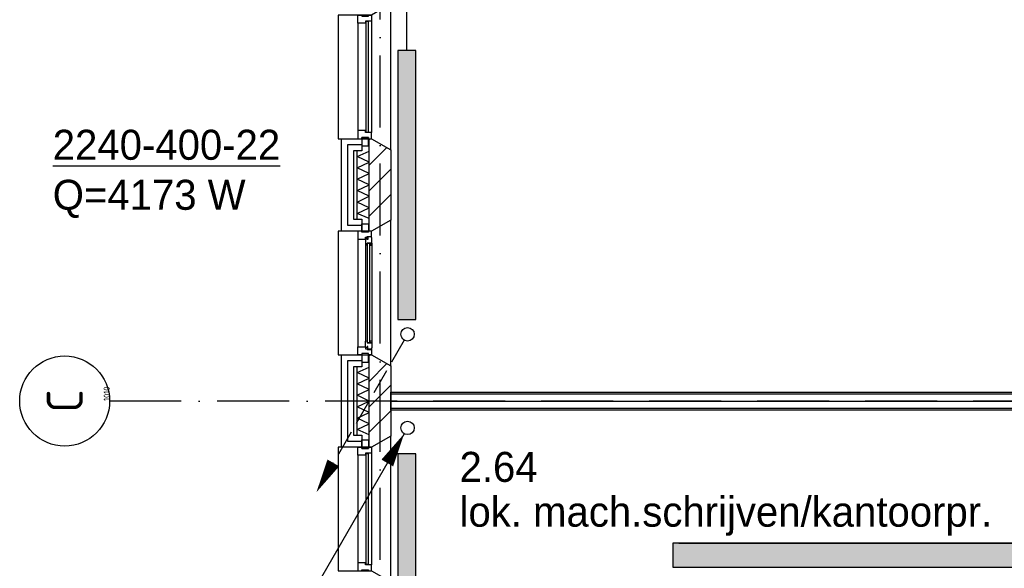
# Model space of a CAD drawing. Extents: x -1448 to 118900, y -195097 to 442500.
# Tile 4 of 103: x 13062 to 21270, y 381979 to 386548. Entities that reach past the tile are written whole.
import ezdxf
from ezdxf.enums import TextEntityAlignment as Align

# ---------------------------------------------------------------- set-up
doc = ezdxf.new("R2010")
doc.units = 0
doc.header["$LTSCALE"] = 100
doc.linetypes.add('2322107', pattern=[2000, 1000, 1000])
doc.linetypes.add('DASHDOT', pattern=[9, 6, -1.5, 0, -1.5])
doc.layers.get('0').update_dxf_attribs({"linetype": 'CONTINUOUS'})
for name, color, linetype in [('AL$7----_STRAMIEN', 1, 'DASHDOT'), ('AL21----_BUITENWAND', 4, 'CONTINUOUS'), ('AL21K---_ISOLATIE', 1, 'CONTINUOUS'), ('AL22----_BINNENWAND', 7, 'CONTINUOUS'), ('AL28----_KONSTRUKTIE', 3, 'CONTINUOUS'), ('AL31----_BUITENKOZ', 7, 'CONTINUOUS'), ('ALL-----_REFLIJNEN', 8, 'CONTINUOUS'), ('ALN-----_BLOCKNAAM', 2, 'CONTINUOUS'), ('ALXA3---_VOLZWART', 14, 'CONTINUOUS'), ('ALXAB---_PREFABBETON', 1, 'CONTINUOUS'), ('BOUW', 8, 'CONTINUOUS'), ('KABELGOOT1', 8, 'CONTINUOUS'), ('WI561---', 1, 'CONTINUOUS'), ('WL561---', 4, 'CONTINUOUS'), ('WL561---_AANVOER', 4, 'CONTINUOUS'), ('WL561---_RETOUR', 4, 'CONTINUOUS'), ('WM570---', 1, 'CONTINUOUS')]:
    doc.layers.add(name, color=color, linetype=linetype)
doc.styles.add('BURO-025', font='BUROFONT.shx', dxfattribs={"height": 250})
doc.styles.get("Standard").update_dxf_attribs({"font": 'ISOCP'})

# ---------------------------------------------------------------- blocks, each defined once
blk = doc.blocks.new('1010')
at = {"layer": 'AL$7----_STRAMIEN', "color": 7, "linetype": 'CONTINUOUS'}
blk.add_circle((0, 750), 750, dxfattribs=at)
at = {"layer": 'ALN-----_BLOCKNAAM', "linetype": 'CONTINUOUS'}
blk.add_text('1010', height=100, dxfattribs=at).set_placement((0, 0))
blk = doc.blocks.new('2322401')
at = {"color": 0, "linetype": 'CONTINUOUS'}
for p, q in [((-0.5, 0.5, 1), (-0.5, 0.5)), ((-0.5, 0.5, 1), (-0.5, -0.5, 1)), ((0.5, 0.5, 1), (-0.5, 0.5, 1)), ((0.5, 0.5), (-0.5, 0.5)), ((-0.5, 0.5), (-0.5, -0.5)), ((0.5, 0.5, 1), (0.5, 0.5)), ((0.5, -0.5, 1), (0.5, 0.5, 1)), ((0.5, -0.5), (0.5, 0.5)), ((-0.5, -0.5, 1), (-0.5, -0.5)), ((-0.5, -0.5, 1), (0.5, -0.5, 1)), ((-0.5, -0.5), (0.5, -0.5)), ((0.5, -0.5, 1), (0.5, -0.5))]:
    blk.add_line(p, q, dxfattribs=at)
blk = doc.blocks.new('CVHATCH1')
at = {"color": 0, "linetype": 'CONTINUOUS'}
blk.add_solid([(-0.5, -0.5), (0.5, -0.5), (-0.5, 0.5), (0.5, 0.5)], dxfattribs=at)
blk = doc.blocks.new('LDV4107')
at = {"color": 0, "linetype": 'CONTINUOUS'}
blk.add_line((-0.25, -0.433), (-6.75, -11.691), dxfattribs=at)
blk.add_lwpolyline([(-0.25, -0.433, 0, 1, 0), (-1.5, -2.598, 1, 1, 0)], format="xyseb", dxfattribs=at)
blk.add_circle((0, 0), 0.5, dxfattribs=at)
blk = doc.blocks.new('EH100000')
at = {"linetype": 'BYBLOCK'}
for p, q in [((1, 0.5), (0, 0.5)), ((1, 0.5, 1), (0, 0.5, 1)), ((0, -0.5, 1), (1, -0.5, 1)), ((1, -0.5), (0, -0.5))]:
    blk.add_line(p, q, dxfattribs=at)
at = {"linetype": 'BYBLOCK', "invisible_edges": 15}
for points in [[(1, -0.5), (0, -0.5), (0, 0.5), (1, 0.5)], [(0, 0.5), (1, 0.5), (1, 0.5, 1), (0, 0.5, 1)], [(0, -0.5, 1), (1, -0.5, 1), (1, -0.5), (0, -0.5)]]:
    blk.add_3dface(points, dxfattribs=at)
blk = doc.blocks.new('EH100005')
blk.add_lwpolyline([(-1, -0.5), (0, -0.5), (0, 0.5), (-1, 0.5)])
blk = doc.blocks.new('LDV2108')
at = {"color": 0, "linetype": 'CONTINUOUS'}
for p, q in [((-0.25, -0.433), (-1.187, -2.057)), ((-1.562, -2.706), (-2.5, -4.33)), ((-2.875, -4.98), (-3.812, -6.603)), ((-4.187, -7.253), (-5.125, -8.877)), ((-5.5, -9.526), (-6.437, -11.15))]:
    blk.add_line(p, q, dxfattribs=at)
blk.add_lwpolyline([(-6.75, -11.691, 0, 1, 0), (-5.5, -9.526, 1, 1, 0)], format="xyseb", dxfattribs=at)
blk.add_circle((0, 0), 0.5, dxfattribs=at)
blk = doc.blocks.new('CVRINFO2')
at = {"color": 0, "linetype": 'CONTINUOUS', "style": 'BURO-025'}
for tag, p in [('CV_TEXT125', (0, 0)), ('CV_TEXT225', (0, -4.167)), ('CV_TEXT325', (0, -8.333)), ('CV_TEXT425', (0, -12.5))]:
    blk.add_attdef(tag, p, '', height=2.5, dxfattribs=at)

msp = doc.modelspace()

# ---------------------------------------------------------------- hatches: boundary and pattern name
at = {"layer": 'WM570---', "linetype": 'CONTINUOUS'}
h = msp.add_hatch(dxfattribs=at)
h.set_pattern_fill('DOTS', color=8, scale=20, style=0)
h.set_pattern_definition([(0, (0, 558400.235), (15.875, 31.75), [0, -31.75])])
h.paths.add_polyline_path([(23612.1, 381989.6), (23612.1, 382189.6), (18557.1, 382189.6), (18506.1, 382189.6), (18506.1, 381989.6), (18566.1, 381989.6)])

# ---------------------------------------------------------------- linework, layer by layer
at = {"layer": 'AL$7----_STRAMIEN', "color": 1}
for p, q in [((16065.4, 371249), (16065.4, 439905.7)), ((33310.7, 383372.7), (13811.9, 383372.7))]:
    msp.add_line(p, q, dxfattribs=at)
at = {"layer": 'AL21----_BUITENWAND', "color": 8}
for p, q in [((15745.4, 384787.7), (15745.4, 385557.7)), ((15745.4, 385557.7), (15914.4, 385557.7)), ((15914.4, 385557.7), (15914.4, 385457.7)), ((15914.4, 385457.7), (15845.4, 385457.7)), ((15845.4, 385457.7), (15845.4, 384887.7)), ((15845.4, 384887.7), (15914.4, 384887.7)), ((15914.4, 384887.7), (15914.4, 384787.7)), ((15914.4, 384787.7), (15745.4, 384787.7)), ((15745.4, 382987.7), (15745.4, 383757.7)), ((15745.4, 383757.7), (15914.4, 383757.7)), ((15914.4, 383757.7), (15914.4, 383657.7)), ((15914.4, 383657.7), (15845.4, 383657.7)), ((15845.4, 383657.7), (15845.4, 383087.7)), ((15845.4, 383087.7), (15914.4, 383087.7)), ((15914.4, 383087.7), (15914.4, 382987.7)), ((15914.4, 382987.7), (15745.4, 382987.7))]:
    msp.add_line(p, q, dxfattribs=at)
at = {"layer": 'AL21K---_ISOLATIE', "color": 8, "linetype": 'CONTINUOUS'}
for p, q in [((15875.4, 384887.7), (15875.4, 385457.7)), ((15875.4, 385410.2), (15975.4, 385453.5)), ((15975.4, 384887.7), (15975.4, 385457.7)), ((15975.4, 385362.7), (15875.4, 385410.2)), ((15875.4, 385315.2), (15975.4, 385362.7)), ((15975.4, 385267.7), (15875.4, 385315.2)), ((15875.4, 385220.2), (15975.4, 385267.7)), ((15975.4, 385172.7), (15875.4, 385220.2)), ((15875.4, 385125.2), (15975.4, 385172.7)), ((15975.4, 385077.7), (15875.4, 385125.2)), ((15875.4, 385030.2), (15975.4, 385077.7)), ((15975.4, 384982.7), (15875.4, 385030.2)), ((15875.4, 384935.2), (15975.4, 384982.7)), ((15975.4, 384891.9), (15875.4, 384935.2)), ((15875.4, 383087.7), (15875.4, 383657.7)), ((15875.4, 383610.2), (15975.4, 383653.5)), ((15975.4, 383087.7), (15975.4, 383657.7)), ((15975.4, 383562.7), (15875.4, 383610.2)), ((15875.4, 383515.2), (15975.4, 383562.7)), ((15975.4, 383467.7), (15875.4, 383515.2)), ((15875.4, 383420.2), (15975.4, 383467.7)), ((15975.4, 383372.7), (15875.4, 383420.2)), ((15875.4, 383325.2), (15975.4, 383372.7)), ((15975.4, 383277.7), (15875.4, 383325.2)), ((15875.4, 383230.2), (15975.4, 383277.7)), ((15975.4, 383182.7), (15875.4, 383230.2)), ((15875.4, 383135.2), (15975.4, 383182.7)), ((15975.4, 383091.9), (15875.4, 383135.2))]:
    msp.add_line(p, q, dxfattribs=at)
at = {"layer": 'AL22----_BINNENWAND', "color": 8}
for p, q in [((16155.4, 383447.7), (23515.4, 383447.7)), ((16155.4, 383297.7), (16155.4, 383447.7)), ((23515.4, 383297.7), (16155.4, 383297.7))]:
    msp.add_line(p, q, dxfattribs=at)
at = {"layer": 'AL22----_BINNENWAND', "color": 8, "linetype": 'CONTINUOUS'}
for p, q in [((16155.4, 383432.7), (23515.4, 383432.7)), ((16155.4, 383312.7), (23515.4, 383312.7))]:
    msp.add_line(p, q, dxfattribs=at)
at = {"layer": 'AL28----_KONSTRUKTIE', "color": 8}
for p, q in [((15975.4, 385557.7), (15995.4, 385557.7)), ((15975.4, 384787.7), (15975.4, 385557.7)), ((15995.4, 385557.7), (16155.4, 385465.4)), ((16155.4, 385465.4), (16155.4, 384880.1)), ((16155.4, 384880.1), (15995.4, 384787.7)), ((15995.4, 384787.7), (15975.4, 384787.7)), ((15975.4, 383757.7), (15995.4, 383757.7)), ((15975.4, 382987.7), (15975.4, 383757.7)), ((15995.4, 383757.7), (16155.4, 383665.4)), ((16155.4, 383665.4), (16155.4, 383080.1)), ((16155.4, 383080.1), (15995.4, 382987.7)), ((15995.4, 382987.7), (15975.4, 382987.7))]:
    msp.add_line(p, q, dxfattribs=at)
at = {"layer": 'AL31----_BUITENKOZ', "color": 8}
for points in [[(15995.4, 385557.7), (16155.4, 385465.4), (16155.4, 386680.1), (15995.4, 386587.7), (15715.4, 386587.7), (15715.4, 385557.7)], [(15970.4, 385567.7), (15914.4, 385567.7), (15914.4, 385496.7), (15970.4, 385496.7)], [(15995.4, 383757.7), (16155.4, 383665.4), (16155.4, 384880.1), (15995.4, 384787.7), (15715.4, 384787.7), (15715.4, 383757.7)], [(15995.4, 384787.7), (15970.4, 384787.7), (15970.4, 384777.7), (15914.4, 384777.7), (15914.4, 384787.7), (15881.4, 384787.7), (15881.4, 384720.7), (15944.4, 384720.7), (15944.4, 384737.7), (15959.4, 384737.7), (15959.4, 384743.7), (15995.4, 384743.7)], [(15970.4, 384777.7), (15914.4, 384777.7), (15914.4, 384848.7), (15970.4, 384848.7)], [(15998.4, 384731), (15994.1, 384733.5), (15994.1, 384740.5), (15964.4, 384740.5), (15964.4, 384718), (15959.4, 384718), (15959.4, 384726), (15944.4, 384726), (15944.4, 384720.7), (15944.4, 384673.6), (15957.4, 384671.5), (15957.4, 384688.5), (15998.4, 384688.5)], [(15996.1, 384688.5), (15982.6, 384688.5), (15982.6, 384671.5), (15996.1, 384671.5)], [(15995.4, 383757.7), (15970.4, 383757.7), (15970.4, 383767.7), (15914.4, 383767.7), (15914.4, 383757.7), (15881.4, 383757.7), (15881.4, 383824.7), (15944.4, 383824.7), (15944.4, 383807.7), (15959.4, 383807.7), (15959.4, 383801.7), (15995.4, 383801.7)], [(15998.4, 383814.4), (15994.1, 383812), (15994.1, 383804.9), (15964.4, 383804.9), (15964.4, 383827.4), (15959.4, 383827.4), (15959.4, 383819.4), (15944.4, 383819.4), (15944.4, 383824.7), (15944.4, 383871.9), (15957.4, 383873.9), (15957.4, 383856.9), (15998.4, 383856.9)], [(15996.1, 383856.9), (15982.6, 383856.9), (15982.6, 383873.9), (15996.1, 383873.9)], [(15970.4, 383767.7), (15914.4, 383767.7), (15914.4, 383696.7), (15970.4, 383696.7)], [(15995.4, 381957.7), (16155.4, 381865.4), (16155.4, 383080.1), (15995.4, 382987.7), (15715.4, 382987.7), (15715.4, 381957.7)], [(15970.4, 382977.7), (15914.4, 382977.7), (15914.4, 383048.7), (15970.4, 383048.7)]]:
    msp.add_lwpolyline(points, close=True, dxfattribs=at)
at = {"layer": 'AL31----_BUITENKOZ', "color": 8, "linetype": 'CONTINUOUS'}
for points in [[(15995.4, 386537.7), (15995.4, 386537.7), (15944.4, 386537.7), (15944.4, 386520.7), (15881.4, 386520.7), (15881.4, 386520.7), (15881.4, 386520.7), (15881.4, 386520.7), (15881.4, 386520.7), (15881.4, 386587.7), (15914.4, 386587.7), (15914.4, 386577.7), (15970.4, 386577.7), (15970.4, 386587.7), (15970.4, 386587.7), (15995.4, 386587.7)], [(15969.4, 386532.7), (15948.4, 386532.7), (15948.4, 385612.7), (15969.4, 385612.7)], [(15995.4, 385607.7), (15995.4, 385607.7), (15944.4, 385607.7), (15944.4, 385624.7), (15881.4, 385624.7), (15881.4, 385624.7), (15881.4, 385624.7), (15881.4, 385624.7), (15881.4, 385624.7), (15881.4, 385557.7), (15914.4, 385557.7), (15914.4, 385567.7), (15970.4, 385567.7), (15970.4, 385557.7), (15970.4, 385557.7), (15995.4, 385557.7)], [(15980.4, 384686.5), (15959.4, 384686.5), (15959.4, 383858.9), (15980.4, 383858.9)], [(15995.4, 382937.7), (15995.4, 382937.7), (15944.4, 382937.7), (15944.4, 382920.7), (15881.4, 382920.7), (15881.4, 382920.7), (15881.4, 382920.7), (15881.4, 382920.7), (15881.4, 382920.7), (15881.4, 382987.7), (15914.4, 382987.7), (15914.4, 382977.7), (15970.4, 382977.7), (15970.4, 382987.7), (15970.4, 382987.7), (15995.4, 382987.7)], [(15969.4, 382932.7), (15948.4, 382932.7), (15948.4, 382012.7), (15969.4, 382012.7)], [(15995.4, 382007.7), (15995.4, 382007.7), (15944.4, 382007.7), (15944.4, 382024.7), (15881.4, 382024.7), (15881.4, 382024.7), (15881.4, 382024.7), (15881.4, 382024.7), (15881.4, 382024.7), (15881.4, 381957.7), (15914.4, 381957.7), (15914.4, 381967.7), (15970.4, 381967.7), (15970.4, 381957.7), (15970.4, 381957.7), (15995.4, 381957.7)]]:
    msp.add_lwpolyline(points, close=True, dxfattribs=at)
at = {"layer": 'AL31----_BUITENKOZ', "color": 8}
for points in [[(15881.4, 386520.7), (15881.4, 385624.7)], [(15995.4, 386537.7), (15995.4, 385607.7)], [(15881.4, 384720.7), (15881.4, 383824.7)], [(15944.4, 384673.6), (15944.4, 383871.9)], [(15998.4, 384688.5), (15998.4, 383856.9)], [(15881.4, 382920.7), (15881.4, 382024.7)], [(15995.4, 382937.7), (15995.4, 382007.7)]]:
    msp.add_lwpolyline(points, dxfattribs=at)
at = {"layer": 'ALL-----_REFLIJNEN', "color": 8, "linetype": 'CONTINUOUS'}
for p, q in [((15914.4, 385507.7), (15795.4, 385507.7)), ((15795.4, 385507.7), (15795.4, 384837.7)), ((15795.4, 384837.7), (15914.4, 384837.7)), ((15914.4, 383707.7), (15795.4, 383707.7)), ((15795.4, 383707.7), (15795.4, 383037.7)), ((16155.4, 383372.7), (23515.4, 383372.7)), ((15795.4, 383037.7), (15914.4, 383037.7))]:
    msp.add_line(p, q, dxfattribs=at)
at = {"layer": 'ALXA3---_VOLZWART', "color": 8}
for p, q in [((15914.4, 385507.7), (15795.4, 385507.7)), ((15795.4, 385507.7), (15795.4, 384837.7)), ((15795.4, 384837.7), (15914.4, 384837.7)), ((15914.4, 383707.7), (15795.4, 383707.7)), ((15795.4, 383707.7), (15795.4, 383037.7)), ((15795.4, 383037.7), (15914.4, 383037.7))]:
    msp.add_line(p, q, dxfattribs=at)
at = {"layer": 'ALXAB---_PREFABBETON', "color": 8}
for p, q in [((15975.4, 385548.6), (15984.5, 385557.7)), ((15975.4, 385336.5), (16123, 385484.1)), ((15975.4, 385124.4), (16155.4, 385304.4)), ((15975.4, 384912.2), (16155.4, 385092.2)), ((15975.4, 383748.6), (15984.5, 383757.7)), ((15975.4, 383536.5), (16123, 383684.1)), ((15975.4, 383324.4), (16155.4, 383504.4)), ((15975.4, 383112.2), (16155.4, 383292.2))]:
    msp.add_line(p, q, dxfattribs=at)
at = {"layer": 'WL561---_AANVOER', "linetype": '2322107'}
msp.add_line((16290.1, 386292.7), (16290.1, 387652.7), dxfattribs=at)

# ---------------------------------------------------------------- block references
at = {"layer": 'AL$7----_STRAMIEN'}
ref = msp.add_blockref('1010', (13811.9, 383372.7), dxfattribs=dict(at, xscale=0.5, yscale=0.5, zscale=0.5, rotation=90))
ref.add_attrib('STR-NAAM', 'C', dxfattribs={"color": 3, "linetype": 'CONTINUOUS', "height": 300, "rotation": 90}).set_placement((13436.9, 383372.7), align=Align.MIDDLE)
at = {"layer": 'KABELGOOT1', "yscale": 200, "zscale": 60}
for name, p, xscale, rotation in [('EH100005', (18506.1, 382089.6, 2750), 60, 180.0000000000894), ('EH100000', (23612.1, 382089.6, 2750), 5055.000000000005, 180.0000000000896)]:
    msp.add_blockref(name, p, dxfattribs=dict(at, xscale=xscale, rotation=rotation))
at = {"layer": 'WI561---'}
ref = msp.add_blockref('CVRINFO2', (13337.4, 385381.9), dxfattribs=dict(at, xscale=100, yscale=100, zscale=100))
ref.add_attrib('CV_TEXT125', '%%u2240-400-22', (13337.4, 385381.9), dxfattribs={"layer": '0', "color": 2, "linetype": 'CONTINUOUS', "height": 250, "style": 'BURO-025'})
ref.add_attrib('CV_TEXT225', 'Q=4173 W', (13337.4, 384965.3), dxfattribs={"layer": '0', "color": 2, "linetype": 'CONTINUOUS', "height": 250, "style": 'BURO-025'})
at = {"layer": 'WL561---', "yscale": 150, "rotation": 270.0000000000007}
for name, p, xscale, zscale in [('2322401', (16290.1, 385172.7), 2240, 400), ('CVHATCH1', (16290.1, 385172.7), 2240, 2240), ('2322401', (16290.1, 381572.7), 2720, 400), ('CVHATCH1', (16290.1, 381572.7), 2720, 2720)]:
    msp.add_blockref(name, p, dxfattribs=dict(at, xscale=xscale, zscale=zscale))
at = {"layer": 'WL561---_AANVOER', "color": 2, "xscale": 112.5, "yscale": 112.5, "zscale": 112.5}
msp.add_blockref('LDV4107', (16295.1, 383148.8), dxfattribs=at)
at = {"layer": 'WL561---_RETOUR', "color": 2, "xscale": 112.5, "yscale": 112.5, "zscale": 112.5}
msp.add_blockref('LDV2108', (16295.1, 383928.6), dxfattribs=at)

# ---------------------------------------------------------------- texts
at = {"layer": 'BOUW', "style": 'BURO-025'}
for s, p in [('2.64', (16728.5, 382699.1)), ('lok. mach.schrijven/kantoorpr.', (16728.5, 382326))]:
    msp.add_text(s, height=250, dxfattribs=at).set_placement(p)

doc.saveas('drawing.dxf')
